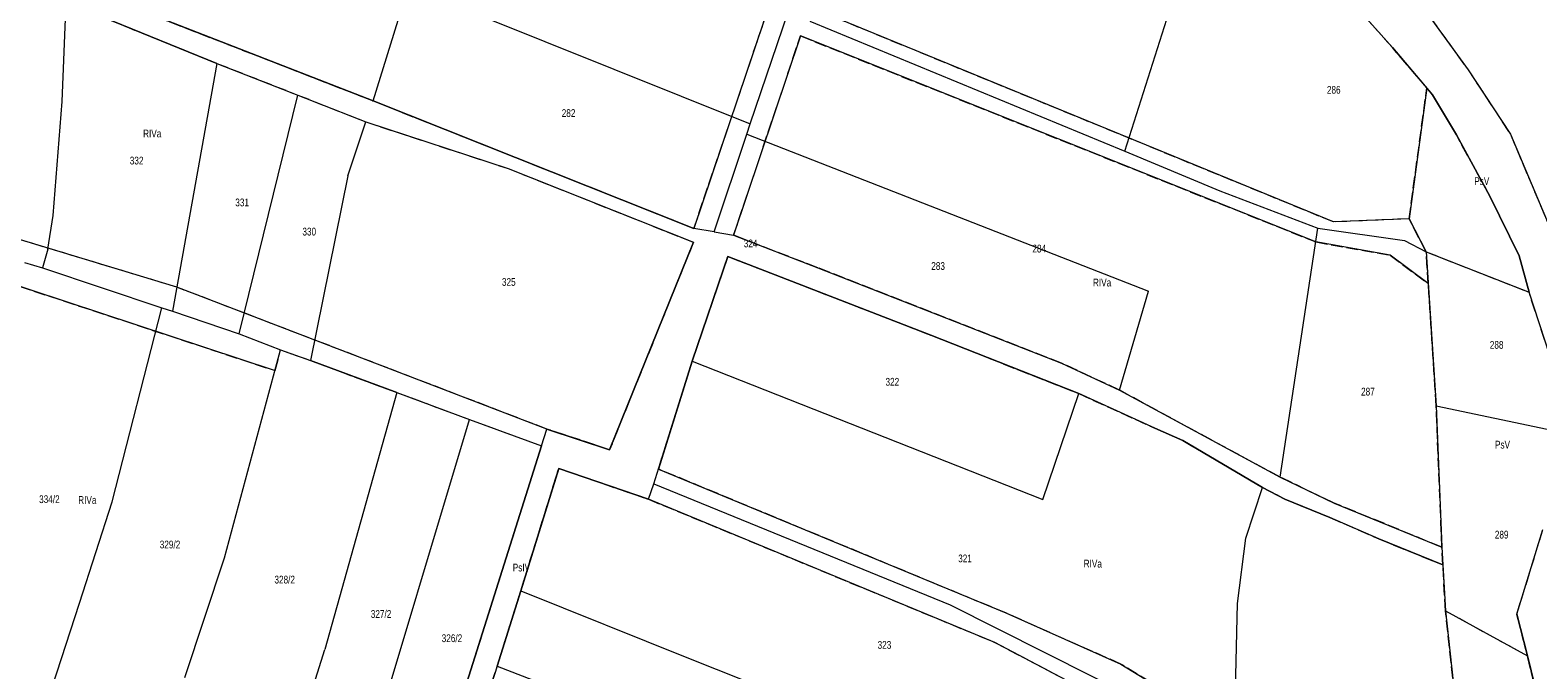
# Model space of a CAD drawing. Header units: metres. Extents: x 7496145 to 7500200, y 5498500 to 5502080.
# Tile 110 of 202: x 7497111 to 7497402, y 5501327 to 5501450. Entities that reach past the tile are written whole.
import ezdxf
from ezdxf.enums import TextEntityAlignment as Align

# ---------------------------------------------------------------- set-up
doc = ezdxf.new("R2010")
doc.units = ezdxf.units.M
doc.header["$MEASUREMENT"] = 0
for name, pattern in [('2.25_0.75', [3, 2.25, -0.75]), ('219-1000', [0]), ('egug-1000', [0])]:
    doc.linetypes.add(name, pattern=pattern)
for name, color, linetype in [('209-oznaczenie konturu klasyfikacyjnego', 7, 'CONTINUOUS'), ('211-numer działki ewidencyjnej', 7, 'CONTINUOUS'), ('217-kontur klasyfikacyjny', 7, 'CONTINUOUS'), ('218-kontur użytku gruntowego', 7, 'CONTINUOUS'), ('219-działka ewidencyjna', 7, 'CONTINUOUS')]:
    doc.layers.add(name, color=color, linetype=linetype)
doc.styles.get("Standard").update_dxf_attribs({"font": 'Working1250', "width": 0.75})

msp = doc.modelspace()

# ---------------------------------------------------------------- linework, layer by layer
at = {"layer": '217-kontur klasyfikacyjny', "color": 3, "linetype": '2.25_0.75', "lineweight": 18, "flags": 128}
for points in [[(7497375.59, 5501460.01), (7497388.24, 5501442.49)], [(7497373.62, 5501446.8), (7497363.71, 5501457.96)], [(7497117.61, 5501455.55), (7497146.7, 5501443.75)], [(7497362.23, 5501413.1), (7497262.11, 5501454.2)], [(7497134.82, 5501452.85), (7497176.88, 5501436.49)], [(7497238.79, 5501411.86), (7497252.31, 5501451.88)], [(7497246.45, 5501410.53), (7497259.36, 5501449.04)], [(7497259.36, 5501449.04), (7497358.86, 5501409.23)], [(7497380.28, 5501438.99), (7497373.62, 5501446.8)], [(7497146.7, 5501443.75), (7497162.32, 5501437.63)], [(7497388.24, 5501442.49), (7497396.4, 5501430.07)], [(7497162.32, 5501437.63), (7497175.42, 5501432.42)], [(7497376.85, 5501413.7), (7497380.28, 5501438.99)], [(7497381.39, 5501437.69), (7497380.28, 5501438.99)], [(7497385.97, 5501429.92), (7497381.39, 5501437.69)], [(7497176.88, 5501436.49), (7497238.79, 5501411.86)], [(7497175.42, 5501432.42), (7497202.95, 5501423.41)], [(7497392.46, 5501418.08), (7497385.97, 5501429.92)], [(7497396.4, 5501430.07), (7497403.88, 5501412.36)], [(7497202.95, 5501423.41), (7497238.69, 5501409.17)], [(7497138.98, 5501400.49), (7497069.83, 5501421.45)], [(7497398.13, 5501406.52), (7497392.46, 5501418.08)], [(7497376.85, 5501413.7), (7497362.23, 5501413.1)], [(7497380.14, 5501407.35), (7497376.85, 5501413.7)], [(7497077.18, 5501411.03), (7497157.91, 5501384.37)], [(7497262.71, 5501404.23), (7497246.45, 5501410.53)], [(7497238.69, 5501409.17), (7497222.51, 5501369.09)], [(7497358.86, 5501409.23), (7497373.19, 5501406.69)], [(7497238.47, 5501386.18), (7497245.33, 5501406.43)], [(7497245.33, 5501406.43), (7497284.53, 5501391.22)], [(7497373.19, 5501406.69), (7497380.54, 5501401.18)], [(7497380.54, 5501401.18), (7497380.14, 5501407.35)], [(7497380.14, 5501407.35), (7497400.01, 5501399.51)], [(7497400.01, 5501399.51), (7497398.13, 5501406.52)], [(7497309.73, 5501385.82), (7497262.71, 5501404.23)], [(7497210.41, 5501373.07), (7497138.98, 5501400.49)], [(7497382.07, 5501377.57), (7497380.54, 5501401.18)], [(7497403.99, 5501387.31), (7497400.01, 5501399.51)], [(7497284.53, 5501391.22), (7497313.07, 5501379.93)], [(7497157.91, 5501384.37), (7497158.99, 5501388.4)], [(7497158.99, 5501388.4), (7497164.75, 5501386.32)], [(7497164.75, 5501386.32), (7497181.42, 5501380.15)], [(7497231.92, 5501365.35), (7497238.47, 5501386.18)], [(7497320.96, 5501380.59), (7497309.73, 5501385.82)], [(7497181.42, 5501380.15), (7497195.45, 5501374.91)], [(7497313.07, 5501379.93), (7497327.78, 5501373.23)], [(7497351.96, 5501363.77), (7497320.96, 5501380.59)], [(7497383.19, 5501350.23), (7497382.07, 5501377.57)], [(7497195.45, 5501374.91), (7497209.33, 5501369.83)], [(7497222.51, 5501369.09), (7497210.41, 5501373.07)], [(7497327.78, 5501373.23), (7497333.14, 5501370.87)], [(7497209.33, 5501369.83), (7497188.5, 5501303.67)], [(7497333.14, 5501370.87), (7497348.57, 5501361.81)], [(7497205.36, 5501341.8), (7497212.68, 5501365.46)], [(7497212.68, 5501365.46), (7497230.02, 5501359.51)], [(7497298.97, 5501337.54), (7497231.92, 5501365.35)], [(7497348.57, 5501361.81), (7497352.89, 5501359.52)], [(7497362.41, 5501358.77), (7497351.96, 5501363.77)], [(7497230.02, 5501359.51), (7497296.89, 5501331.84)], [(7497352.89, 5501359.52), (7497361.52, 5501356)], [(7497383.19, 5501350.23), (7497362.41, 5501358.77)], [(7497361.52, 5501356), (7497370.98, 5501351.86)], [(7497397.66, 5501337.33), (7497402.68, 5501353.68)], [(7497370.98, 5501351.86), (7497383.37, 5501346.82)], [(7497383.37, 5501346.82), (7497383.19, 5501350.23)], [(7497383.87, 5501337.95), (7497383.37, 5501346.82)], [(7497200.81, 5501327.22), (7497205.36, 5501341.8)], [(7497385.96, 5501318.96), (7497383.87, 5501337.95)], [(7497383.87, 5501337.95), (7497399.7, 5501329.26)], [(7497321.19, 5501327.67), (7497298.97, 5501337.54)], [(7497399.7, 5501329.26), (7497397.66, 5501337.33)], [(7497296.89, 5501331.84), (7497341.72, 5501308.14)], [(7497407.4, 5501297.6), (7497399.7, 5501329.26)], [(7497195.14, 5501309.6), (7497200.81, 5501327.22)], [(7497380.64, 5501291.22), (7497321.19, 5501327.67)]]:
    msp.add_lwpolyline(points, dxfattribs=at)
at = {"layer": '218-kontur użytku gruntowego', "color": 3, "linetype": 'egug-1000', "lineweight": 18, "flags": 128}
for points in [[(7497375.59, 5501460.01), (7497388.24, 5501442.49)], [(7497373.62, 5501446.8), (7497363.71, 5501457.96)], [(7497117.61, 5501455.55), (7497146.7, 5501443.75)], [(7497362.23, 5501413.1), (7497262.11, 5501454.2)], [(7497176.88, 5501436.49), (7497134.82, 5501452.85)], [(7497252.31, 5501451.88), (7497238.79, 5501411.86)], [(7497259.36, 5501449.04), (7497246.45, 5501410.53)], [(7497358.86, 5501409.23), (7497259.36, 5501449.04)], [(7497380.28, 5501438.99), (7497373.62, 5501446.8)], [(7497146.7, 5501443.75), (7497162.32, 5501437.63)], [(7497388.24, 5501442.49), (7497396.4, 5501430.07)], [(7497162.32, 5501437.63), (7497175.42, 5501432.42)], [(7497380.28, 5501438.99), (7497376.85, 5501413.7)], [(7497381.39, 5501437.69), (7497380.28, 5501438.99)], [(7497385.97, 5501429.92), (7497381.39, 5501437.69)], [(7497238.79, 5501411.86), (7497176.88, 5501436.49)], [(7497175.42, 5501432.42), (7497202.95, 5501423.41)], [(7497392.46, 5501418.08), (7497385.97, 5501429.92)], [(7497396.4, 5501430.07), (7497403.88, 5501412.36)], [(7497202.95, 5501423.41), (7497238.69, 5501409.17)], [(7497138.98, 5501400.49), (7497069.83, 5501421.45)], [(7497398.13, 5501406.52), (7497392.46, 5501418.08)], [(7497376.85, 5501413.7), (7497362.23, 5501413.1)], [(7497376.85, 5501413.7), (7497380.14, 5501407.35)], [(7497077.18, 5501411.03), (7497157.91, 5501384.37)], [(7497246.45, 5501410.53), (7497262.71, 5501404.23)], [(7497238.69, 5501409.17), (7497222.51, 5501369.09)], [(7497373.19, 5501406.69), (7497358.86, 5501409.23)], [(7497245.33, 5501406.43), (7497238.47, 5501386.18)], [(7497284.53, 5501391.22), (7497245.33, 5501406.43)], [(7497380.54, 5501401.18), (7497373.19, 5501406.69)], [(7497380.14, 5501407.35), (7497400.01, 5501399.51)], [(7497380.14, 5501407.35), (7497380.54, 5501401.18)], [(7497400.01, 5501399.51), (7497398.13, 5501406.52)], [(7497262.71, 5501404.23), (7497309.73, 5501385.82)], [(7497210.41, 5501373.07), (7497138.98, 5501400.49)], [(7497380.54, 5501401.18), (7497382.07, 5501377.57)], [(7497403.99, 5501387.31), (7497400.01, 5501399.51)], [(7497313.07, 5501379.93), (7497284.53, 5501391.22)], [(7497157.91, 5501384.37), (7497158.99, 5501388.4)], [(7497158.99, 5501388.4), (7497164.75, 5501386.32)], [(7497164.75, 5501386.32), (7497181.42, 5501380.15)], [(7497238.47, 5501386.18), (7497231.92, 5501365.35)], [(7497309.73, 5501385.82), (7497320.96, 5501380.59)], [(7497181.42, 5501380.15), (7497195.45, 5501374.91)], [(7497327.78, 5501373.23), (7497313.07, 5501379.93)], [(7497320.96, 5501380.59), (7497351.96, 5501363.77)], [(7497382.07, 5501377.57), (7497383.19, 5501350.23)], [(7497195.45, 5501374.91), (7497209.33, 5501369.83)], [(7497222.51, 5501369.09), (7497210.41, 5501373.07)], [(7497333.14, 5501370.87), (7497327.78, 5501373.23)], [(7497209.33, 5501369.83), (7497188.5, 5501303.67)], [(7497348.57, 5501361.81), (7497333.14, 5501370.87)], [(7497212.68, 5501365.46), (7497205.36, 5501341.8)], [(7497230.02, 5501359.51), (7497212.68, 5501365.46)], [(7497231.92, 5501365.35), (7497298.97, 5501337.54)], [(7497352.89, 5501359.52), (7497348.57, 5501361.81)], [(7497351.96, 5501363.77), (7497362.41, 5501358.77)], [(7497296.89, 5501331.84), (7497230.02, 5501359.51)], [(7497361.52, 5501356), (7497352.89, 5501359.52)], [(7497362.41, 5501358.77), (7497383.19, 5501350.23)], [(7497370.98, 5501351.86), (7497361.52, 5501356)], [(7497397.66, 5501337.33), (7497402.68, 5501353.68)], [(7497383.37, 5501346.82), (7497370.98, 5501351.86)], [(7497383.19, 5501350.23), (7497383.37, 5501346.82)], [(7497383.37, 5501346.82), (7497383.87, 5501337.95)], [(7497205.36, 5501341.8), (7497200.81, 5501327.22)], [(7497383.87, 5501337.95), (7497399.7, 5501329.26)], [(7497383.87, 5501337.95), (7497385.96, 5501318.96)], [(7497298.97, 5501337.54), (7497321.19, 5501327.67)], [(7497399.7, 5501329.26), (7497397.66, 5501337.33)], [(7497341.72, 5501308.14), (7497296.89, 5501331.84)], [(7497407.4, 5501297.6), (7497399.7, 5501329.26)], [(7497200.81, 5501327.22), (7497195.14, 5501309.6)], [(7497321.19, 5501327.67), (7497380.64, 5501291.22)]]:
    msp.add_lwpolyline(points, dxfattribs=at)
at = {"layer": '219-działka ewidencyjna', "color": 3, "linetype": '219-1000', "lineweight": 18, "flags": 128}
for points in [[(7497321.95, 5501426.8), (7497338.65, 5501479.25)], [(7497375.59, 5501460.01), (7497388.24, 5501442.49)], [(7497176.88, 5501436.49), (7497183.69, 5501458.59)], [(7497183.69, 5501458.59), (7497249.64, 5501432.07)], [(7497363.71, 5501457.96), (7497373.62, 5501446.8)], [(7497116.85, 5501436.41), (7497117.61, 5501455.55)], [(7497146.7, 5501443.75), (7497117.61, 5501455.55)], [(7497134.82, 5501452.85), (7497176.88, 5501436.49)], [(7497249.64, 5501432.07), (7497256.95, 5501453.62)], [(7497261.18, 5501451.92), (7497321.95, 5501426.8)], [(7497373.62, 5501446.8), (7497381.39, 5501437.69)], [(7497146.7, 5501443.75), (7497138.15, 5501395.86)], [(7497146.7, 5501443.75), (7497162.32, 5501437.63)], [(7497388.24, 5501442.49), (7497396.4, 5501430.07)], [(7497150.97, 5501391.49), (7497162.32, 5501437.63)], [(7497162.32, 5501437.63), (7497175.42, 5501432.42)], [(7497381.39, 5501437.69), (7497385.97, 5501429.92)], [(7497115.1, 5501414.35), (7497116.85, 5501436.41)], [(7497176.88, 5501436.49), (7497238.79, 5501411.86)], [(7497171.94, 5501422.02), (7497175.42, 5501432.42)], [(7497175.42, 5501432.42), (7497202.95, 5501423.41)], [(7497249, 5501430.09), (7497249.64, 5501432.07)], [(7497242.67, 5501411.18), (7497249, 5501430.09)], [(7497249, 5501430.09), (7497326.53, 5501399.72)], [(7497385.97, 5501429.92), (7497392.46, 5501418.08)], [(7497396.4, 5501430.07), (7497403.88, 5501412.36)], [(7497321.95, 5501426.8), (7497340.31, 5501419.09)], [(7497202.95, 5501423.41), (7497238.69, 5501409.17)], [(7497171.94, 5501422.02), (7497164.75, 5501386.32)], [(7497340.31, 5501419.09), (7497359.26, 5501411.88)], [(7497392.46, 5501418.08), (7497398.13, 5501406.52)], [(7497114.07, 5501407.81), (7497115.1, 5501414.35)], [(7497242.67, 5501411.18), (7497238.79, 5501411.86)], [(7497242.67, 5501411.18), (7497246.45, 5501410.53)], [(7497246.45, 5501410.53), (7497262.71, 5501404.23)], [(7497351.96, 5501363.77), (7497359.26, 5501411.88)], [(7497359.26, 5501411.88), (7497375.99, 5501409.5)], [(7497114.07, 5501407.81), (7497113.04, 5501404.22)], [(7497222.51, 5501369.09), (7497238.69, 5501409.17)], [(7497375.99, 5501409.5), (7497380.14, 5501407.35)], [(7497109.52, 5501405.24), (7497113.04, 5501404.22)], [(7497238.47, 5501386.18), (7497245.33, 5501406.43)], [(7497245.33, 5501406.43), (7497284.53, 5501391.22)], [(7497380.14, 5501407.35), (7497400.01, 5501399.51)], [(7497380.14, 5501407.35), (7497382.07, 5501377.57)], [(7497398.13, 5501406.52), (7497400.01, 5501399.51)], [(7497113.04, 5501404.22), (7497136.08, 5501396.51)], [(7497262.71, 5501404.23), (7497309.73, 5501385.82)], [(7497320.96, 5501380.59), (7497326.53, 5501399.72)], [(7497403.99, 5501387.31), (7497400.01, 5501399.51)], [(7497126.48, 5501359), (7497136.08, 5501396.51)], [(7497136.08, 5501396.51), (7497138.15, 5501395.86)], [(7497138.15, 5501395.86), (7497150.97, 5501391.49)], [(7497150.97, 5501391.49), (7497158.99, 5501388.4)], [(7497284.53, 5501391.22), (7497313.07, 5501379.93)], [(7497148.16, 5501348.18), (7497158.99, 5501388.4)], [(7497158.99, 5501388.4), (7497164.75, 5501386.32)], [(7497181.42, 5501380.15), (7497164.75, 5501386.32)], [(7497231.02, 5501362.47), (7497238.47, 5501386.18)], [(7497238.47, 5501386.18), (7497306.13, 5501359.48)], [(7497309.73, 5501385.82), (7497320.96, 5501380.59)], [(7497181.42, 5501380.15), (7497167.54, 5501330.47)], [(7497181.42, 5501380.15), (7497195.45, 5501374.91)], [(7497306.13, 5501359.48), (7497313.07, 5501379.93)], [(7497327.78, 5501373.23), (7497313.07, 5501379.93)], [(7497320.96, 5501380.59), (7497351.96, 5501363.77)], [(7497382.07, 5501377.57), (7497404.72, 5501372.82)], [(7497382.07, 5501377.57), (7497383.19, 5501350.23)], [(7497175.34, 5501307.65), (7497195.45, 5501374.91)], [(7497195.45, 5501374.91), (7497209.33, 5501369.83)], [(7497209.33, 5501369.83), (7497210.41, 5501373.07)], [(7497210.41, 5501373.07), (7497222.51, 5501369.09)], [(7497327.78, 5501373.23), (7497333.14, 5501370.87)], [(7497188.5, 5501303.67), (7497209.33, 5501369.83)], [(7497333.14, 5501370.87), (7497348.57, 5501361.81)], [(7497205.36, 5501341.8), (7497212.68, 5501365.46)], [(7497212.68, 5501365.46), (7497230.02, 5501359.51)], [(7497230.02, 5501359.51), (7497231.02, 5501362.47)], [(7497231.02, 5501362.47), (7497288.25, 5501339.13)], [(7497345.33, 5501352.02), (7497348.57, 5501361.81)], [(7497348.57, 5501361.81), (7497352.89, 5501359.52)], [(7497351.96, 5501363.77), (7497362.41, 5501358.77)], [(7497120.15, 5501339.43), (7497126.48, 5501359)], [(7497352.89, 5501359.52), (7497361.52, 5501356)], [(7497362.41, 5501358.77), (7497383.19, 5501350.23)], [(7497370.98, 5501351.86), (7497361.52, 5501356)], [(7497397.66, 5501337.33), (7497402.68, 5501353.68)], [(7497343.72, 5501339.35), (7497345.33, 5501352.02)], [(7497370.98, 5501351.86), (7497383.37, 5501346.82)], [(7497383.19, 5501350.23), (7497383.37, 5501346.82)], [(7497140.53, 5501325.05), (7497148.16, 5501348.18)], [(7497383.37, 5501346.82), (7497383.87, 5501337.95)], [(7497200.81, 5501327.22), (7497205.36, 5501341.8)], [(7497205.36, 5501341.8), (7497237.72, 5501328.79)], [(7497112.32, 5501315.3), (7497120.15, 5501339.43)], [(7497288.25, 5501339.13), (7497343.11, 5501311.45)], [(7497343.11, 5501311.45), (7497343.72, 5501339.35)], [(7497383.87, 5501337.95), (7497399.7, 5501329.26)], [(7497383.87, 5501337.95), (7497385.96, 5501318.96)], [(7497397.66, 5501337.33), (7497399.7, 5501329.26)], [(7497157.35, 5501298.06), (7497167.54, 5501330.47)], [(7497399.7, 5501329.26), (7497407.4, 5501297.6)], [(7497200.81, 5501327.22), (7497195.14, 5501309.6)], [(7497200.81, 5501327.22), (7497267.12, 5501301.54)], [(7497237.72, 5501328.79), (7497253.75, 5501322.39)]]:
    msp.add_lwpolyline(points, dxfattribs=at)

# ---------------------------------------------------------------- texts
at = {"layer": '209-oznaczenie konturu klasyfikacyjnego', "color": 3, "linetype": 'Continuous', "lineweight": 18, "width": 0.79}
for s, p in [('RIVa', (7497132.44, 5501429.44)), ('PsV', (7497389.43, 5501420.25)), ('RIVa', (7497315.82, 5501400.64)), ('PsV', (7497393.43, 5501369.31)), ('RIVa', (7497119.91, 5501358.62)), ('PsIV', (7497203.81, 5501345.56)), ('RIVa', (7497314.02, 5501346.32))]:
    msp.add_text(s, height=1.5, dxfattribs=at).set_placement(p)
at = {"layer": '211-numer działki ewidencyjnej', "color": 3, "linetype": 'Continuous', "lineweight": 18, "width": 0.79}
for s, p in [('286', (7497360.98, 5501439.38)), ('282', (7497213.26, 5501434.89)), ('332', (7497129.87, 5501425.71)), ('331', (7497150.24, 5501417.62)), ('330', (7497163.2, 5501411.98)), ('324', (7497248.41, 5501409.7)), ('284', (7497304.13, 5501408.7)), ('283', (7497284.6, 5501405.34)), ('288', (7497392.43, 5501390.09)), ('322', (7497275.77, 5501382.96)), ('287', (7497367.58, 5501381.06)), ('334/2', (7497112.37, 5501360.27)), ('289', (7497393.4, 5501353.42)), ('329/2', (7497135.66, 5501351.51)), ('321', (7497289.8, 5501348.82)), ('323', (7497274.24, 5501332.11))]:
    msp.add_text(s, height=1.5, dxfattribs=at).set_placement(p, align=Align.TOP_LEFT)
for s, p in [('325', (7497201.72, 5501400.76)), ('328/2', (7497157.8, 5501343.23)), ('327/2', (7497176.4, 5501336.59)), ('326/2', (7497190.09, 5501331.9))]:
    msp.add_text(s, height=1.5, dxfattribs=at).set_placement(p)

doc.saveas('drawing.dxf')
